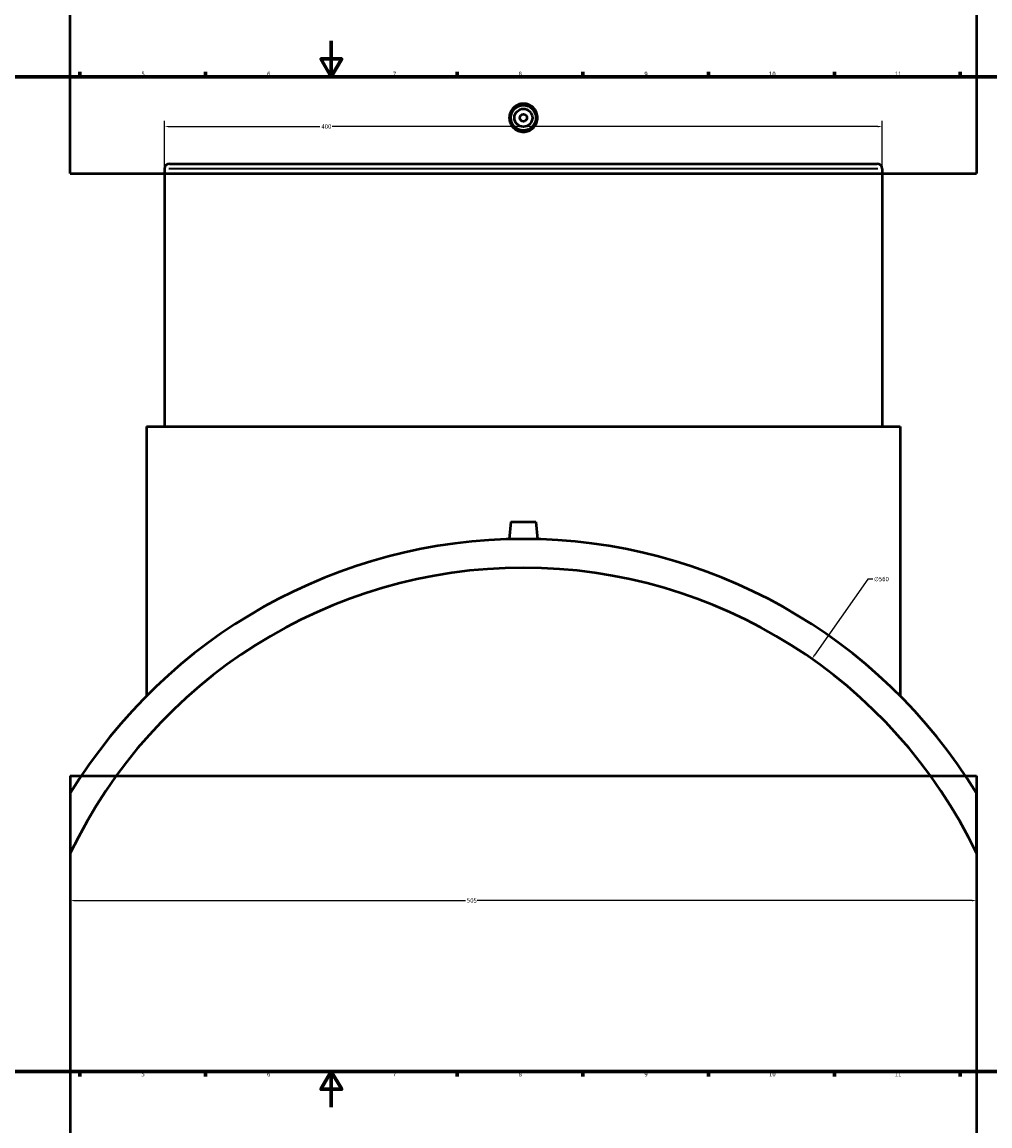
# Model space of a CAD drawing. Header units: millimetres. Extents: x -384 to 1590, y -435 to 1165.
# Tile 3 of 6: x 248 to 788, y -10 to 604. Entities that reach past the tile are written whole.
import ezdxf

# ---------------------------------------------------------------- set-up
doc = ezdxf.new("R2010")
doc.units = ezdxf.units.MM
for name, color, linetype, lineweight in [('Border (ANSI)', 7, 'Continuous', 70), ('Dimension (ANSI)', 7, 'Continuous', 25), ('Visible (ANSI)', 7, 'Continuous', 50), ('Visible Narrow (ANSI)', 7, 'Continuous', 35)]:
    doc.layers.add(name, color=color, linetype=linetype, lineweight=lineweight)
doc.styles.add('Note Text (ANSI)', font='tahoma.ttf')
doc.dimstyles.new('Default - mm (ANSI)', dxfattribs={"dimtxt": 2.4, "dimasz": 2.5, "dimexe": 3.175, "dimexo": 1.6002, "dimgap": 0.8, "dimtad": 0, "dimtoh": 1, "dimdec": 0, "dimrnd": 1e-08, "dimzin": 4, "dimdsep": 46, "dimtxsty": 'Note Text (ANSI)', "dimcen": 0.09, "dimdle": 10, "dimclrd": 256, "dimclre": 256, "dimclrt": 5, "dimadec": 1, "dimazin": 1, "dimtfac": 1.27, "dimtofl": 0, "dimtmove": 0, "dimatfit": 3, "dimfxl": 1, "dimtolj": 1, "dimtzin": 4, "dimlwd": -1, "dimlwe": -1, "dimarcsym": 0})

# ---------------------------------------------------------------- blocks, each defined once
blk = doc.blocks.new('Borders Default Border')
at = {"layer": 'Border (ANSI)'}
for p, q in [((280.33, 574), (280.33, 576.8)), ((350.42, 574), (350.42, 576.8)), ((490.58, 574), (490.58, 576.8)), ((560.67, 574), (560.67, 576.8)), ((630.75, 574), (630.75, 576.8)), ((700.83, 574), (700.83, 576.8)), ((770.92, 574), (770.92, 576.8)), ((280.33, 20), (280.33, 17.2)), ((350.42, 20), (350.42, 17.2)), ((490.58, 20), (490.58, 17.2)), ((560.67, 20), (560.67, 17.2)), ((630.75, 20), (630.75, 17.2)), ((700.83, 20), (700.83, 17.2)), ((770.92, 20), (770.92, 17.2))]:
    blk.add_line(p, q, dxfattribs=at)
at = {"layer": 'Border (ANSI)', "flags": 128}
for points in [[(420.5, 594), (420.5, 574), (414.73, 584), (426.27, 584), (420.5, 574)], [(20, 20), (20, 574), (821, 574), (821, 20), (20, 20)], [(420.5, 0), (420.5, 20), (414.73, 10), (426.27, 10), (420.5, 20)]]:
    blk.add_lwpolyline(points, dxfattribs=at)
at = {"layer": 'Border (ANSI)', "color": 5, "true_color": 0x0000ff, "char_height": 2.4, "attachment_point": 7, "style": 'Note Text (ANSI)'}
for s, insert in [('5', (314.67, 574.35)), ('6', (384.69, 574.35)), ('7', (454.8, 574.4)), ('8', (524.84, 574.35)), ('9', (594.92, 574.35)), ('10', (664.35, 574.35)), ('11', (734.43, 574.4)), ('5', (314.67, 17.15)), ('6', (384.69, 17.15)), ('7', (454.8, 17.2)), ('8', (524.84, 17.15)), ('9', (594.92, 17.15)), ('10', (664.35, 17.15)), ('11', (734.43, 17.2))]:
    blk.add_mtext(s, dxfattribs=dict(at, insert=insert))
blk = doc.blocks.new('*D7')
at = {"layer": 'Defpoints', "color": 0, "transparency": 16777216}
for p in [(275.03, 141.52), (780.03, 141.52), (780.03, 115.13)]:
    blk.add_point(p, dxfattribs=at)
at = {"layer": 'Dimension (ANSI)', "transparency": 16777216}
for p, q in [((275.03, 139.92), (275.03, 111.96)), ((780.03, 139.92), (780.03, 111.96)), ((277.53, 115.13), (495.21, 115.13)), ((777.53, 115.13), (501.85, 115.13))]:
    blk.add_line(p, q, dxfattribs=at)
for points in [[(277.53, 115.55), (277.53, 114.71), (275.03, 115.13)], [(777.53, 115.55), (777.53, 114.71), (780.03, 115.13)]]:
    blk.add_solid(points, dxfattribs=at)
at = {"layer": 'Dimension (ANSI)', "color": 5, "transparency": 16777216, "insert": (496.01, 116.38), "char_height": 2.4, "attachment_point": 1, "style": 'Note Text (ANSI)'}
blk.add_mtext('\\A1;505', dxfattribs=at)
blk = doc.blocks.new('*D8')
at = {"layer": 'Defpoints', "color": 0, "transparency": 16777216}
for p in [(727.53, 546.27), (327.53, 522.71), (727.53, 522.71)]:
    blk.add_point(p, dxfattribs=at)
at = {"layer": 'Dimension (ANSI)', "transparency": 16777216}
for p, q in [((327.53, 524.31), (327.53, 549.44)), ((727.53, 524.31), (727.53, 549.44)), ((330.03, 546.27), (414.13, 546.27)), ((725.03, 546.27), (420.94, 546.27))]:
    blk.add_line(p, q, dxfattribs=at)
for points in [[(330.03, 546.69), (330.03, 545.85), (327.53, 546.27)], [(725.03, 546.69), (725.03, 545.85), (727.53, 546.27)]]:
    blk.add_solid(points, dxfattribs=at)
at = {"layer": 'Dimension (ANSI)', "color": 5, "transparency": 16777216, "insert": (414.93, 547.52), "char_height": 2.4, "attachment_point": 1, "style": 'Note Text (ANSI)'}
blk.add_mtext('\\A1;400', dxfattribs=at)
blk = doc.blocks.new('*D9')
at = {"layer": 'Defpoints', "color": 0, "transparency": 16777216}
for p in [(688.3, 249.76), (366.77, -208.74)]:
    blk.add_point(p, dxfattribs=at)
at = {"layer": 'Dimension (ANSI)', "transparency": 16777216}
for p, q in [((719.41, 294.13), (689.73, 251.81)), ((722.19, 294.13), (719.41, 294.13)), ((527.44, 20.51), (527.62, 20.51)), ((527.53, 20.42), (527.53, 20.6))]:
    blk.add_line(p, q, dxfattribs=at)
blk.add_solid([(689.39, 252.05), (690.07, 251.57), (688.3, 249.76)], dxfattribs=at)
at = {"layer": 'Dimension (ANSI)', "color": 5, "transparency": 16777216, "insert": (722.99, 295.42), "char_height": 2.4, "attachment_point": 1, "style": 'Note Text (ANSI)'}
blk.add_mtext('\\A1;∅560', dxfattribs=at)

msp = doc.modelspace()

# ---------------------------------------------------------------- linework, layer by layer
at = {"layer": 'Visible (ANSI)'}
for p, q in [((275.03, 520.16), (275.03, 1140.16)), ((780.03, 1140.16), (780.03, 520.16)), ((327.53, 522.71), (327.53, 379.21)), ((330.33, 525.51), (724.73, 525.51)), ((727.53, 522.71), (727.53, 379.21)), ((275.03, 520.16), (780.03, 520.16)), ((317.53, 379.21), (737.53, 379.21)), ((317.53, 379.21), (317.53, 229.12)), ((737.53, 379.21), (737.53, 229.12)), ((520.53, 326.11), (519.68, 316.41)), ((520.53, 326.11), (534.53, 326.11)), ((534.53, 326.11), (535.38, 316.41)), ((275.03, 184.53), (780.03, 184.53)), ((275.03, 184.53), (275.03, -435.47)), ((780.03, 184.53), (780.03, -435.47)), ((275.03, 174.98), (275.03, 141.52)), ((780.03, 141.52), (780.03, 174.98))]:
    msp.add_line(p, q, dxfattribs=at)
for radius in [7, 5, 2]:
    msp.add_circle((527.53, 551.16), radius, dxfattribs=at)
for centre, radius, start, end in [((330.33, 522.71), 2.8, 90, 180), ((724.73, 522.71), 2.8, 0, 90), ((527.53, 20.51), 296, 31.45607, 148.54393), ((527.53, 20.51), 280, 25.60621, 154.39379)]:
    msp.add_arc(centre, radius, start, end, dxfattribs=at)
msp.add_open_spline([(535.38, 551.16), (535.38, 550.18), (535.18, 549.13), (534.38, 547.19), (533.78, 546.31), (532.38, 544.92), (531.5, 544.32), (529.57, 543.52), (528.52, 543.32), (526.55, 543.32), (525.5, 543.52), (523.56, 544.32), (522.68, 544.92), (521.29, 546.31), (520.68, 547.19), (519.88, 549.13), (519.68, 550.18), (519.68, 552.15), (519.88, 553.2), (520.68, 555.13), (521.29, 556.01), (522.68, 557.4), (523.56, 558.01), (525.5, 558.81), (526.55, 559), (528.52, 559), (529.57, 558.81), (531.5, 558.01), (532.38, 557.4), (533.78, 556.01), (534.38, 555.13), (535.18, 553.2), (535.38, 552.15), (535.38, 551.16)], degree=3, knots=[0, 0, 0, 0, 0.295544, 0.295544, 0.591087, 0.591087, 0.886553, 0.886553, 1.182019, 1.182019, 1.477484, 1.477484, 1.77295, 1.77295, 2.068493, 2.068493, 2.364037, 2.364037, 2.659581, 2.659581, 2.955125, 2.955125, 3.25059, 3.25059, 3.546056, 3.546056, 3.841521, 3.841521, 4.136987, 4.136987, 4.432531, 4.432531, 4.728074, 4.728074, 4.728074, 4.728074], dxfattribs=at)
at = {"layer": 'Visible Narrow (ANSI)'}
msp.add_line((725.07, 522.71), (329.99, 522.71), dxfattribs=at)

# ---------------------------------------------------------------- block references
msp.add_blockref('Borders Default Border', (0, 0))

# ---------------------------------------------------------------- dimensions: what is measured, and where the dimension line sits
at = {"layer": 'Dimension (ANSI)'}
for base, p1, p2, picture, middle in [((727.53, 546.27), (327.53, 522.71), (727.53, 522.71), '*D8', (417.53, 546.27)), ((780.03, 115.13), (275.03, 141.52), (780.03, 141.52), '*D7', (498.53, 115.13))]:
    dim = msp.add_linear_dim(base=base, p1=p1, p2=p2, angle=180, dimstyle='Default - mm (ANSI)', override={"dimgap": 0.8, "dimtoh": 0, "dimdec": 0, "dimtol": 0, "dimlim": 0, "dimtp": 0, "dimtm": 0, "dimtdec": 2, "dimatfit": 1}, dxfattribs=at)
    dim.commit()
    dim.dimension.update_dxf_attribs({"geometry": picture, "text_midpoint": middle, "dimtype": 160})
dim = msp.add_diameter_dim_2p(p1=(366.77, -208.74), p2=(688.3, 249.76), dimstyle='Default - mm (ANSI)', override={"dimgap": 0.8, "dimtih": 1, "dimdec": 0, "dimlfac": 1, "dimtol": 0, "dimlim": 0, "dimtp": 0, "dimtm": 0, "dimtdec": 2}, dxfattribs=at)
dim.commit()
dim.dimension.update_dxf_attribs({"geometry": '*D9', "text_midpoint": (726.86, 294.13), "dimtype": 163})

doc.saveas('drawing.dxf')
